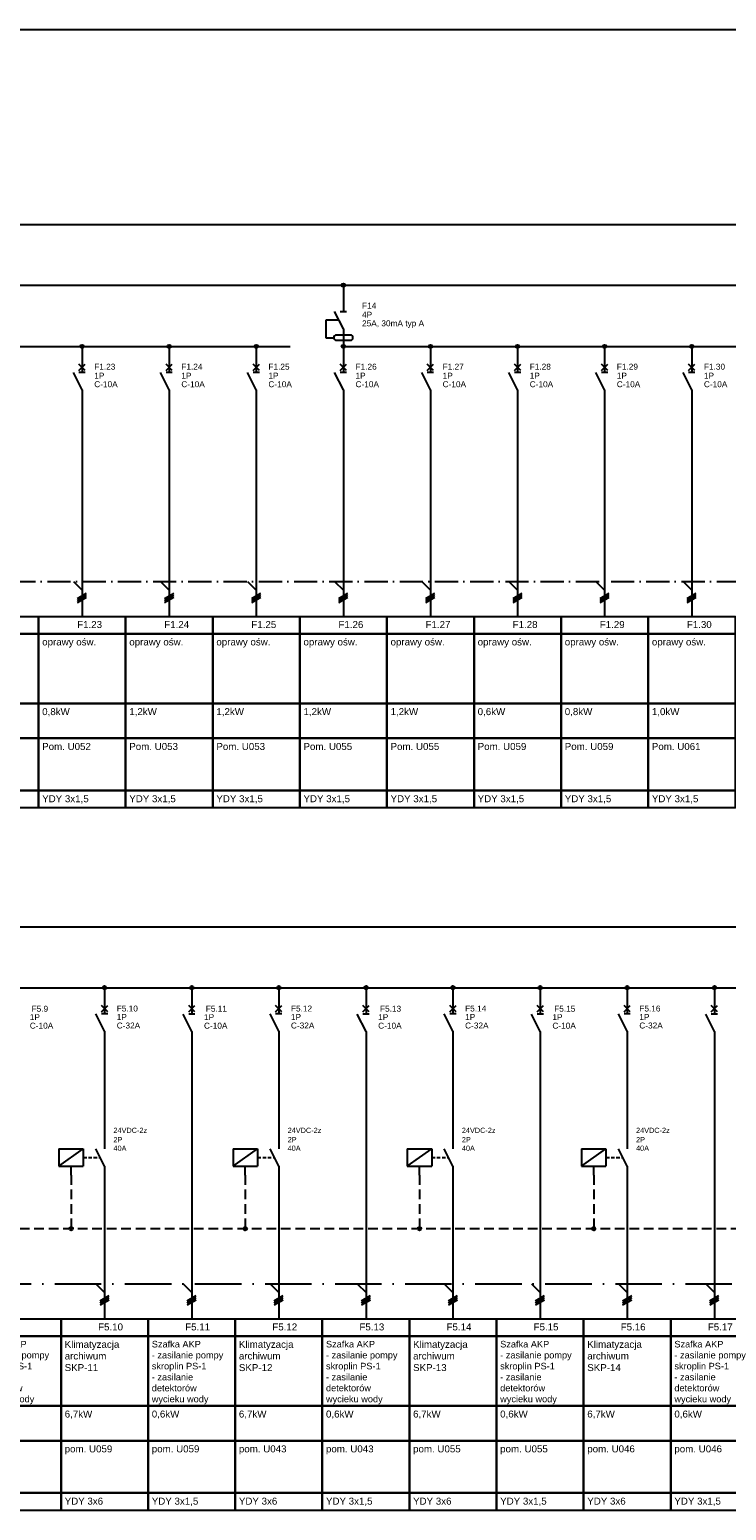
# Model space of a CAD drawing. Header units: centimetres. Extents: x -4250 to -484, y 169 to 6592.
# Tile 40 of 178: x -2026 to -1846, y 2408 to 2791. Entities that reach past the tile are written whole.
import ezdxf

# ---------------------------------------------------------------- set-up
doc = ezdxf.new("R2010")
doc.units = ezdxf.units.CM
for name, pattern in [('ACAD_ISO10W100', [18, 12, -3, 0, -3]), ('DASHED', [19.05, 12.7, -6.35]), ('DISCONTINU2', [0.375, 0.25, -0.125])]:
    doc.linetypes.add(name, pattern=pattern)
doc.layers.add('1', color=7, linetype='Continuous')
doc.styles.add('ArchiTECHStyle1', font='arial.ttf', dxfattribs={"height": 0.0032})
doc.styles.add('ARIAL', font='arial.ttf')

msp = doc.modelspace()

# ---------------------------------------------------------------- linework, layer by layer
for p, q in [((-2707.9374, 2790.5794), (-1101.951, 2790.5794)), ((-2230.0822, 2543.1065), (-1614.229, 2543.1065))]:
    msp.add_line(p, q)
at = {"color": 1, "linetype": 'DISCONTINU2', "ltscale": 10}
msp.add_line((-2155.8593, 2480.8837), (-1700.0699, 2480.8837), dxfattribs=at)
at = {"linetype": 'ACAD_ISO10W100'}
msp.add_line((-2652.7821, 2466.6065), (-1401.1789, 2466.6065), dxfattribs=at)
at = {"linetype": 'ACAD_ISO10W100', "ltscale": 0.5}
msp.add_lwpolyline([(-2639.9929, 2648.0376), (-1110.951, 2648.0376)], dxfattribs=at)
at = {"color": 1}
for points in [[(-2045.9929, 2639.0286), (-2023.4929, 2639.0286), (-2023.4929, 2634.5286), (-2045.9929, 2634.5286), (-2045.9929, 2639.0286)], [(-2023.4929, 2639.0286), (-2000.9929, 2639.0286), (-2000.9929, 2634.5286), (-2023.4929, 2634.5286), (-2023.4929, 2639.0286)], [(-2000.9929, 2639.0286), (-1978.4929, 2639.0286), (-1978.4929, 2634.5286), (-2000.9929, 2634.5286), (-2000.9929, 2639.0286)], [(-1978.4929, 2639.0286), (-1955.9929, 2639.0286), (-1955.9929, 2634.5286), (-1978.4929, 2634.5286), (-1978.4929, 2639.0286)], [(-1955.9929, 2639.0286), (-1933.4929, 2639.0286), (-1933.4929, 2634.5286), (-1955.9929, 2634.5286), (-1955.9929, 2639.0286)], [(-1933.4929, 2639.0286), (-1910.9929, 2639.0286), (-1910.9929, 2634.5286), (-1933.4929, 2634.5286), (-1933.4929, 2639.0286)], [(-1910.9929, 2639.0286), (-1888.4929, 2639.0286), (-1888.4929, 2634.5286), (-1910.9929, 2634.5286), (-1910.9929, 2639.0286)], [(-1888.4929, 2639.0286), (-1865.9929, 2639.0286), (-1865.9929, 2634.5286), (-1888.4929, 2634.5286), (-1888.4929, 2639.0286)], [(-1865.9929, 2639.0286), (-1843.4929, 2639.0286), (-1843.4929, 2634.5286), (-1865.9929, 2634.5286), (-1865.9929, 2639.0286)], [(-2045.9929, 2634.5286), (-2023.4929, 2634.5286), (-2023.4929, 2616.5286), (-2045.9929, 2616.5286), (-2045.9929, 2634.5286)], [(-2023.4929, 2634.5286), (-2000.9929, 2634.5286), (-2000.9929, 2616.5286), (-2023.4929, 2616.5286), (-2023.4929, 2634.5286)], [(-2000.9929, 2634.5286), (-1978.4929, 2634.5286), (-1978.4929, 2616.5286), (-2000.9929, 2616.5286), (-2000.9929, 2634.5286)], [(-1978.4929, 2634.5286), (-1955.9929, 2634.5286), (-1955.9929, 2616.5286), (-1978.4929, 2616.5286), (-1978.4929, 2634.5286)], [(-1955.9929, 2634.5286), (-1933.4929, 2634.5286), (-1933.4929, 2616.5286), (-1955.9929, 2616.5286), (-1955.9929, 2634.5286)], [(-1933.4929, 2634.5286), (-1910.9929, 2634.5286), (-1910.9929, 2616.5286), (-1933.4929, 2616.5286), (-1933.4929, 2634.5286)], [(-1910.9929, 2634.5286), (-1888.4929, 2634.5286), (-1888.4929, 2616.5286), (-1910.9929, 2616.5286), (-1910.9929, 2634.5286)], [(-1888.4929, 2634.5286), (-1865.9929, 2634.5286), (-1865.9929, 2616.5286), (-1888.4929, 2616.5286), (-1888.4929, 2634.5286)], [(-1865.9929, 2634.5286), (-1843.4929, 2634.5286), (-1843.4929, 2616.5286), (-1865.9929, 2616.5286), (-1865.9929, 2634.5286)], [(-2045.9929, 2616.5286), (-2023.4929, 2616.5286), (-2023.4929, 2607.5286), (-2045.9929, 2607.5286), (-2045.9929, 2616.5286)], [(-2023.4929, 2616.5286), (-2000.9929, 2616.5286), (-2000.9929, 2607.5286), (-2023.4929, 2607.5286), (-2023.4929, 2616.5286)], [(-2000.9929, 2616.5286), (-1978.4929, 2616.5286), (-1978.4929, 2607.5286), (-2000.9929, 2607.5286), (-2000.9929, 2616.5286)], [(-1978.4929, 2616.5286), (-1955.9929, 2616.5286), (-1955.9929, 2607.5286), (-1978.4929, 2607.5286), (-1978.4929, 2616.5286)], [(-1955.9929, 2616.5286), (-1933.4929, 2616.5286), (-1933.4929, 2607.5286), (-1955.9929, 2607.5286), (-1955.9929, 2616.5286)], [(-1933.4929, 2616.5286), (-1910.9929, 2616.5286), (-1910.9929, 2607.5286), (-1933.4929, 2607.5286), (-1933.4929, 2616.5286)], [(-1910.9929, 2616.5286), (-1888.4929, 2616.5286), (-1888.4929, 2607.5286), (-1910.9929, 2607.5286), (-1910.9929, 2616.5286)], [(-1888.4929, 2616.5286), (-1865.9929, 2616.5286), (-1865.9929, 2607.5286), (-1888.4929, 2607.5286), (-1888.4929, 2616.5286)], [(-1865.9929, 2616.5286), (-1843.4929, 2616.5286), (-1843.4929, 2607.5286), (-1865.9929, 2607.5286), (-1865.9929, 2616.5286)], [(-2045.9929, 2607.5286), (-2023.4929, 2607.5286), (-2023.4929, 2594.0286), (-2045.9929, 2594.0286), (-2045.9929, 2607.5286)], [(-2023.4929, 2607.5286), (-2000.9929, 2607.5286), (-2000.9929, 2594.0286), (-2023.4929, 2594.0286), (-2023.4929, 2607.5286)], [(-2000.9929, 2607.5286), (-1978.4929, 2607.5286), (-1978.4929, 2594.0286), (-2000.9929, 2594.0286), (-2000.9929, 2607.5286)], [(-1978.4929, 2607.5286), (-1955.9929, 2607.5286), (-1955.9929, 2594.0286), (-1978.4929, 2594.0286), (-1978.4929, 2607.5286)], [(-1955.9929, 2607.5286), (-1933.4929, 2607.5286), (-1933.4929, 2594.0286), (-1955.9929, 2594.0286), (-1955.9929, 2607.5286)], [(-1933.4929, 2607.5286), (-1910.9929, 2607.5286), (-1910.9929, 2594.0286), (-1933.4929, 2594.0286), (-1933.4929, 2607.5286)], [(-1910.9929, 2607.5286), (-1888.4929, 2607.5286), (-1888.4929, 2594.0286), (-1910.9929, 2594.0286), (-1910.9929, 2607.5286)], [(-1888.4929, 2607.5286), (-1865.9929, 2607.5286), (-1865.9929, 2594.0286), (-1888.4929, 2594.0286), (-1888.4929, 2607.5286)], [(-1865.9929, 2607.5286), (-1843.4929, 2607.5286), (-1843.4929, 2594.0286), (-1865.9929, 2594.0286), (-1865.9929, 2607.5286)], [(-2045.9929, 2594.0286), (-2023.4929, 2594.0286), (-2023.4929, 2589.5286), (-2045.9929, 2589.5286), (-2045.9929, 2594.0286)], [(-2023.4929, 2594.0286), (-2000.9929, 2594.0286), (-2000.9929, 2589.5286), (-2023.4929, 2589.5286), (-2023.4929, 2594.0286)], [(-2000.9929, 2594.0286), (-1978.4929, 2594.0286), (-1978.4929, 2589.5286), (-2000.9929, 2589.5286), (-2000.9929, 2594.0286)], [(-1978.4929, 2594.0286), (-1955.9929, 2594.0286), (-1955.9929, 2589.5286), (-1978.4929, 2589.5286), (-1978.4929, 2594.0286)], [(-1955.9929, 2594.0286), (-1933.4929, 2594.0286), (-1933.4929, 2589.5286), (-1955.9929, 2589.5286), (-1955.9929, 2594.0286)], [(-1933.4929, 2594.0286), (-1910.9929, 2594.0286), (-1910.9929, 2589.5286), (-1933.4929, 2589.5286), (-1933.4929, 2594.0286)], [(-1910.9929, 2594.0286), (-1888.4929, 2594.0286), (-1888.4929, 2589.5286), (-1910.9929, 2589.5286), (-1910.9929, 2594.0286)], [(-1888.4929, 2594.0286), (-1865.9929, 2594.0286), (-1865.9929, 2589.5286), (-1888.4929, 2589.5286), (-1888.4929, 2594.0286)], [(-1865.9929, 2594.0286), (-1843.4929, 2594.0286), (-1843.4929, 2589.5286), (-1865.9929, 2589.5286), (-1865.9929, 2594.0286)], [(-2040.1789, 2457.5975), (-2017.6789, 2457.5975), (-2017.6789, 2453.0975), (-2040.1789, 2453.0975), (-2040.1789, 2457.5975)], [(-2017.6789, 2457.5975), (-1995.1789, 2457.5975), (-1995.1789, 2453.0975), (-2017.6789, 2453.0975), (-2017.6789, 2457.5975)], [(-1995.1789, 2457.5975), (-1972.6789, 2457.5975), (-1972.6789, 2453.0975), (-1995.1789, 2453.0975), (-1995.1789, 2457.5975)], [(-1972.6789, 2457.5975), (-1950.1789, 2457.5975), (-1950.1789, 2453.0975), (-1972.6789, 2453.0975), (-1972.6789, 2457.5975)], [(-1950.1789, 2457.5975), (-1927.6789, 2457.5975), (-1927.6789, 2453.0975), (-1950.1789, 2453.0975), (-1950.1789, 2457.5975)], [(-1927.6789, 2457.5975), (-1905.1789, 2457.5975), (-1905.1789, 2453.0975), (-1927.6789, 2453.0975), (-1927.6789, 2457.5975)], [(-1905.1789, 2457.5975), (-1882.6789, 2457.5975), (-1882.6789, 2453.0975), (-1905.1789, 2453.0975), (-1905.1789, 2457.5975)], [(-1882.6789, 2457.5975), (-1860.1789, 2457.5975), (-1860.1789, 2453.0975), (-1882.6789, 2453.0975), (-1882.6789, 2457.5975)], [(-1860.1789, 2457.5975), (-1837.6789, 2457.5975), (-1837.6789, 2453.0975), (-1860.1789, 2453.0975), (-1860.1789, 2457.5975)], [(-2040.1789, 2453.0975), (-2017.6789, 2453.0975), (-2017.6789, 2435.0975), (-2040.1789, 2435.0975), (-2040.1789, 2453.0975)], [(-2017.6789, 2453.0975), (-1995.1789, 2453.0975), (-1995.1789, 2435.0975), (-2017.6789, 2435.0975), (-2017.6789, 2453.0975)], [(-1995.1789, 2453.0975), (-1972.6789, 2453.0975), (-1972.6789, 2435.0975), (-1995.1789, 2435.0975), (-1995.1789, 2453.0975)], [(-1972.6789, 2453.0975), (-1950.1789, 2453.0975), (-1950.1789, 2435.0975), (-1972.6789, 2435.0975), (-1972.6789, 2453.0975)], [(-1950.1789, 2453.0975), (-1927.6789, 2453.0975), (-1927.6789, 2435.0975), (-1950.1789, 2435.0975), (-1950.1789, 2453.0975)], [(-1927.6789, 2453.0975), (-1905.1789, 2453.0975), (-1905.1789, 2435.0975), (-1927.6789, 2435.0975), (-1927.6789, 2453.0975)], [(-1905.1789, 2453.0975), (-1882.6789, 2453.0975), (-1882.6789, 2435.0975), (-1905.1789, 2435.0975), (-1905.1789, 2453.0975)], [(-1882.6789, 2453.0975), (-1860.1789, 2453.0975), (-1860.1789, 2435.0975), (-1882.6789, 2435.0975), (-1882.6789, 2453.0975)], [(-1860.1789, 2453.0975), (-1837.6789, 2453.0975), (-1837.6789, 2435.0975), (-1860.1789, 2435.0975), (-1860.1789, 2453.0975)], [(-2040.1789, 2435.0975), (-2017.6789, 2435.0975), (-2017.6789, 2426.0975), (-2040.1789, 2426.0975), (-2040.1789, 2435.0975)], [(-2017.6789, 2435.0975), (-1995.1789, 2435.0975), (-1995.1789, 2426.0975), (-2017.6789, 2426.0975), (-2017.6789, 2435.0975)], [(-1995.1789, 2435.0975), (-1972.6789, 2435.0975), (-1972.6789, 2426.0975), (-1995.1789, 2426.0975), (-1995.1789, 2435.0975)], [(-1972.6789, 2435.0975), (-1950.1789, 2435.0975), (-1950.1789, 2426.0975), (-1972.6789, 2426.0975), (-1972.6789, 2435.0975)], [(-1950.1789, 2435.0975), (-1927.6789, 2435.0975), (-1927.6789, 2426.0975), (-1950.1789, 2426.0975), (-1950.1789, 2435.0975)], [(-1927.6789, 2435.0975), (-1905.1789, 2435.0975), (-1905.1789, 2426.0975), (-1927.6789, 2426.0975), (-1927.6789, 2435.0975)], [(-1905.1789, 2435.0975), (-1882.6789, 2435.0975), (-1882.6789, 2426.0975), (-1905.1789, 2426.0975), (-1905.1789, 2435.0975)], [(-1882.6789, 2435.0975), (-1860.1789, 2435.0975), (-1860.1789, 2426.0975), (-1882.6789, 2426.0975), (-1882.6789, 2435.0975)], [(-1860.1789, 2435.0975), (-1837.6789, 2435.0975), (-1837.6789, 2426.0975), (-1860.1789, 2426.0975), (-1860.1789, 2435.0975)], [(-2040.1789, 2426.0975), (-2017.6789, 2426.0975), (-2017.6789, 2412.5975), (-2040.1789, 2412.5975), (-2040.1789, 2426.0975)], [(-2017.6789, 2426.0975), (-1995.1789, 2426.0975), (-1995.1789, 2412.5975), (-2017.6789, 2412.5975), (-2017.6789, 2426.0975)], [(-1995.1789, 2426.0975), (-1972.6789, 2426.0975), (-1972.6789, 2412.5975), (-1995.1789, 2412.5975), (-1995.1789, 2426.0975)], [(-1972.6789, 2426.0975), (-1950.1789, 2426.0975), (-1950.1789, 2412.5975), (-1972.6789, 2412.5975), (-1972.6789, 2426.0975)], [(-1950.1789, 2426.0975), (-1927.6789, 2426.0975), (-1927.6789, 2412.5975), (-1950.1789, 2412.5975), (-1950.1789, 2426.0975)], [(-1927.6789, 2426.0975), (-1905.1789, 2426.0975), (-1905.1789, 2412.5975), (-1927.6789, 2412.5975), (-1927.6789, 2426.0975)], [(-1905.1789, 2426.0975), (-1882.6789, 2426.0975), (-1882.6789, 2412.5975), (-1905.1789, 2412.5975), (-1905.1789, 2426.0975)], [(-1882.6789, 2426.0975), (-1860.1789, 2426.0975), (-1860.1789, 2412.5975), (-1882.6789, 2412.5975), (-1882.6789, 2426.0975)], [(-1860.1789, 2426.0975), (-1837.6789, 2426.0975), (-1837.6789, 2412.5975), (-1860.1789, 2412.5975), (-1860.1789, 2426.0975)], [(-2040.1789, 2412.5975), (-2017.6789, 2412.5975), (-2017.6789, 2408.0975), (-2040.1789, 2408.0975), (-2040.1789, 2412.5975)], [(-2017.6789, 2412.5975), (-1995.1789, 2412.5975), (-1995.1789, 2408.0975), (-2017.6789, 2408.0975), (-2017.6789, 2412.5975)], [(-1995.1789, 2412.5975), (-1972.6789, 2412.5975), (-1972.6789, 2408.0975), (-1995.1789, 2408.0975), (-1995.1789, 2412.5975)], [(-1972.6789, 2412.5975), (-1950.1789, 2412.5975), (-1950.1789, 2408.0975), (-1972.6789, 2408.0975), (-1972.6789, 2412.5975)], [(-1950.1789, 2412.5975), (-1927.6789, 2412.5975), (-1927.6789, 2408.0975), (-1950.1789, 2408.0975), (-1950.1789, 2412.5975)], [(-1927.6789, 2412.5975), (-1905.1789, 2412.5975), (-1905.1789, 2408.0975), (-1927.6789, 2408.0975), (-1927.6789, 2412.5975)], [(-1905.1789, 2412.5975), (-1882.6789, 2412.5975), (-1882.6789, 2408.0975), (-1905.1789, 2408.0975), (-1905.1789, 2412.5975)], [(-1882.6789, 2412.5975), (-1860.1789, 2412.5975), (-1860.1789, 2408.0975), (-1882.6789, 2408.0975), (-1882.6789, 2412.5975)], [(-1860.1789, 2412.5975), (-1837.6789, 2412.5975), (-1837.6789, 2408.0975), (-1860.1789, 2408.0975), (-1860.1789, 2412.5975)]]:
    msp.add_lwpolyline(points, dxfattribs=at)
at = {"color": 1, "linetype": 'DISCONTINU2', "ltscale": 10}
for points in [[(-2015.0699, 2494.727), (-2015.0699, 2480.8837)], [(-1970.0699, 2494.727), (-1970.0699, 2480.8837)], [(-1925.0699, 2494.727), (-1925.0699, 2480.8837)], [(-1880.0699, 2494.727), (-1880.0699, 2480.8837)]]:
    msp.add_lwpolyline(points, dxfattribs=at)
at = {"layer": '1'}
for p, q in [((-2642.2429, 2740.2418), (-1110.951, 2740.2418)), ((-2581.688, 2724.5376), (-1552.218, 2724.5376)), ((-2102.2429, 2708.751), (-1958.5178, 2708.751)), ((-1944.7429, 2708.751), (-1821.2304, 2708.751)), ((-2012.2429, 2693.0003), (-2012.2429, 2639.0286)), ((-1989.7429, 2693.0003), (-1989.7429, 2639.0286)), ((-1967.2429, 2693.0003), (-1967.2429, 2639.0286)), ((-1944.7429, 2693.0003), (-1944.7429, 2639.0286)), ((-1922.2429, 2693.0003), (-1922.2429, 2639.0286)), ((-1899.7429, 2693.0003), (-1899.7429, 2639.0286)), ((-1877.2429, 2693.0003), (-1877.2429, 2639.0286)), ((-1854.7429, 2693.0003), (-1854.7429, 2639.0286)), ((-2014.4929, 2648.0376), (-2012.2429, 2645.7876)), ((-1991.9929, 2648.0376), (-1989.7429, 2645.7876)), ((-1969.4929, 2648.0376), (-1967.2429, 2645.7876)), ((-1946.9929, 2648.0376), (-1944.7429, 2645.7876)), ((-1924.4929, 2648.0376), (-1922.2429, 2645.7876)), ((-1901.9929, 2648.0376), (-1899.7429, 2645.7876)), ((-1879.4929, 2648.0376), (-1877.2429, 2645.7876)), ((-1856.9929, 2648.0376), (-1854.7429, 2645.7876)), ((-2013.4129, 2643.6726), (-2011.0729, 2645.0226)), ((-2013.4129, 2643.1326), (-2011.0729, 2644.4826)), ((-2013.4129, 2642.5926), (-2011.0729, 2643.9426)), ((-1990.9129, 2643.6726), (-1988.5729, 2645.0226)), ((-1990.9129, 2643.1326), (-1988.5729, 2644.4826)), ((-1990.9129, 2642.5926), (-1988.5729, 2643.9426)), ((-1968.4129, 2643.6726), (-1966.0729, 2645.0226)), ((-1968.4129, 2643.1326), (-1966.0729, 2644.4826)), ((-1968.4129, 2642.5926), (-1966.0729, 2643.9426)), ((-1945.9129, 2643.6726), (-1943.5729, 2645.0226)), ((-1945.9129, 2643.1326), (-1943.5729, 2644.4826)), ((-1945.9129, 2642.5926), (-1943.5729, 2643.9426)), ((-1923.4129, 2643.6726), (-1921.0729, 2645.0226)), ((-1923.4129, 2643.1326), (-1921.0729, 2644.4826)), ((-1923.4129, 2642.5926), (-1921.0729, 2643.9426)), ((-1900.9129, 2643.6726), (-1898.5729, 2645.0226)), ((-1900.9129, 2643.1326), (-1898.5729, 2644.4826)), ((-1900.9129, 2642.5926), (-1898.5729, 2643.9426)), ((-1878.4129, 2643.6726), (-1876.0729, 2645.0226)), ((-1878.4129, 2643.1326), (-1876.0729, 2644.4826)), ((-1878.4129, 2642.5926), (-1876.0729, 2643.9426)), ((-1855.9129, 2643.6726), (-1853.5729, 2645.0226)), ((-1855.9129, 2643.1326), (-1853.5729, 2644.4826)), ((-1855.9129, 2642.5926), (-1853.5729, 2643.9426)), ((-2652.7799, 2558.8557), (-1391.828, 2558.8557)), ((-2006.4289, 2527.3565), (-2006.4289, 2501.477)), ((-1983.887, 2527.3565), (-1983.887, 2457.5975)), ((-1961.4289, 2527.3565), (-1961.4289, 2501.477)), ((-1938.887, 2527.3565), (-1938.887, 2457.5975)), ((-1916.4289, 2527.3565), (-1916.4289, 2501.477)), ((-1893.887, 2527.3565), (-1893.887, 2457.5975)), ((-1871.4289, 2527.3565), (-1871.4289, 2501.477)), ((-1848.887, 2527.3565), (-1848.887, 2457.5975)), ((-2006.4289, 2496.977), (-2006.4289, 2457.5975)), ((-1961.4289, 2496.977), (-1961.4289, 2457.5975)), ((-1916.4289, 2496.977), (-1916.4289, 2457.5975)), ((-1871.4289, 2496.977), (-1871.4289, 2457.5975)), ((-2008.6789, 2466.6065), (-2006.4289, 2464.3565)), ((-2007.5989, 2462.2415), (-2005.2589, 2463.5915)), ((-1986.137, 2466.6065), (-1983.887, 2464.3565)), ((-1985.0989, 2462.2415), (-1982.7589, 2463.5915)), ((-1963.6789, 2466.6065), (-1961.4289, 2464.3565)), ((-1962.5989, 2462.2415), (-1960.2589, 2463.5915)), ((-1941.137, 2466.6065), (-1938.887, 2464.3565)), ((-1940.0989, 2462.2415), (-1937.7589, 2463.5915)), ((-1918.6789, 2466.6065), (-1916.4289, 2464.3565)), ((-1917.5989, 2462.2415), (-1915.2589, 2463.5915)), ((-1896.137, 2466.6065), (-1893.887, 2464.3565)), ((-1895.0989, 2462.2415), (-1892.7589, 2463.5915)), ((-1873.6789, 2466.6065), (-1871.4289, 2464.3565)), ((-1872.5989, 2462.2415), (-1870.2589, 2463.5915)), ((-1851.137, 2466.6065), (-1848.887, 2464.3565)), ((-1850.0989, 2462.2415), (-1847.7589, 2463.5915)), ((-2007.5989, 2461.7015), (-2005.2589, 2463.0515)), ((-2007.5989, 2461.1615), (-2005.2589, 2462.5115)), ((-1985.0989, 2461.7015), (-1982.7589, 2463.0515)), ((-1985.0989, 2461.1615), (-1982.7589, 2462.5115)), ((-1962.5989, 2461.7015), (-1960.2589, 2463.0515)), ((-1962.5989, 2461.1615), (-1960.2589, 2462.5115)), ((-1940.0989, 2461.7015), (-1937.7589, 2463.0515)), ((-1940.0989, 2461.1615), (-1937.7589, 2462.5115)), ((-1917.5989, 2461.7015), (-1915.2589, 2463.0515)), ((-1917.5989, 2461.1615), (-1915.2589, 2462.5115)), ((-1895.0989, 2461.7015), (-1892.7589, 2463.0515)), ((-1895.0989, 2461.1615), (-1892.7589, 2462.5115)), ((-1872.5989, 2461.7015), (-1870.2589, 2463.0515)), ((-1872.5989, 2461.1615), (-1870.2589, 2462.5115)), ((-1850.0989, 2461.7015), (-1847.7589, 2463.0515)), ((-1850.0989, 2461.1615), (-1847.7589, 2462.5115))]:
    msp.add_line(p, q, dxfattribs=at)
at = {"layer": '1', "color": 1}
for p, q in [((-1944.7429, 2724.5763), (-1944.7429, 2722.206)), ((-1944.7429, 2724.501), (-1944.7429, 2722.206)), ((-1944.7429, 2722.251), (-1944.7429, 2717.751)), ((-1944.7429, 2713.251), (-1946.9929, 2717.751)), ((-1945.5529, 2717.751), (-1943.9329, 2717.751)), ((-1945.8679, 2715.501), (-1949.2429, 2715.501)), ((-1949.2429, 2715.501), (-1949.2429, 2711.001)), ((-1944.7429, 2713.251), (-1944.7429, 2708.751)), ((-1949.2429, 2711.001), (-1947.2179, 2711.001)), ((-1942.9429, 2711.676), (-1946.5429, 2711.676)), ((-1946.5429, 2710.326), (-1942.9429, 2710.326)), ((-2018.2199, 2501.477), (-2011.9199, 2501.477)), ((-2018.2199, 2501.477), (-2018.2199, 2496.977)), ((-2011.9199, 2501.477), (-2011.9199, 2496.977)), ((-2006.4289, 2496.977), (-2008.6789, 2501.477)), ((-1973.2199, 2501.477), (-1966.9199, 2501.477)), ((-1973.2199, 2501.477), (-1973.2199, 2496.977)), ((-1966.9199, 2501.477), (-1966.9199, 2496.977)), ((-1961.4289, 2496.977), (-1963.6789, 2501.477)), ((-1928.2199, 2501.477), (-1921.9199, 2501.477)), ((-1928.2199, 2501.477), (-1928.2199, 2496.977)), ((-1921.9199, 2501.477), (-1921.9199, 2496.977)), ((-1916.4289, 2496.977), (-1918.6789, 2501.477)), ((-1883.2199, 2501.477), (-1876.9199, 2501.477)), ((-1883.2199, 2501.477), (-1883.2199, 2496.977)), ((-1876.9199, 2501.477), (-1876.9199, 2496.977)), ((-1871.4289, 2496.977), (-1873.6789, 2501.477)), ((-2018.2199, 2496.977), (-2011.9199, 2496.977)), ((-2015.0699, 2494.727), (-2015.0699, 2496.977)), ((-2006.4289, 2496.977), (-2006.4289, 2492.477)), ((-1973.2199, 2496.977), (-1966.9199, 2496.977)), ((-1970.0699, 2494.727), (-1970.0699, 2496.977)), ((-1961.4289, 2496.977), (-1961.4289, 2492.477)), ((-1928.2199, 2496.977), (-1921.9199, 2496.977)), ((-1925.0699, 2494.727), (-1925.0699, 2496.977)), ((-1916.4289, 2496.977), (-1916.4289, 2492.477)), ((-1883.2199, 2496.977), (-1876.9199, 2496.977)), ((-1880.0699, 2494.727), (-1880.0699, 2496.977)), ((-1871.4289, 2496.977), (-1871.4289, 2492.477))]:
    msp.add_line(p, q, dxfattribs=at)
at = {"layer": '1', "color": 3}
for p, q in [((-2012.2429, 2708.7503), (-2012.2429, 2706.4553)), ((-1989.7429, 2708.7503), (-1989.7429, 2706.4553)), ((-1967.2429, 2708.7503), (-1967.2429, 2706.4553)), ((-1944.7429, 2708.7503), (-1944.7429, 2706.4553)), ((-1922.2429, 2708.7503), (-1922.2429, 2706.4553)), ((-1899.7429, 2708.7503), (-1899.7429, 2706.4553)), ((-1877.2429, 2708.7503), (-1877.2429, 2706.4553)), ((-1854.7429, 2708.7503), (-1854.7429, 2706.4553)), ((-2013.0529, 2702.5403), (-2011.4329, 2704.1603)), ((-2011.4329, 2702.5403), (-2013.0529, 2704.1603)), ((-2012.2429, 2706.5003), (-2012.2429, 2702.0003)), ((-1988.9329, 2702.5403), (-1990.5529, 2704.1603)), ((-1990.5529, 2702.5403), (-1988.9329, 2704.1603)), ((-1989.7429, 2706.5003), (-1989.7429, 2702.0003)), ((-1968.0529, 2702.5403), (-1966.4329, 2704.1603)), ((-1966.4329, 2702.5403), (-1968.0529, 2704.1603)), ((-1967.2429, 2706.5003), (-1967.2429, 2702.0003)), ((-1945.5529, 2702.5403), (-1943.9329, 2704.1603)), ((-1943.9329, 2702.5403), (-1945.5529, 2704.1603)), ((-1944.7429, 2706.5003), (-1944.7429, 2702.0003)), ((-1921.4329, 2702.5403), (-1923.0529, 2704.1603)), ((-1923.0529, 2702.5403), (-1921.4329, 2704.1603)), ((-1922.2429, 2706.5003), (-1922.2429, 2702.0003)), ((-1898.9329, 2702.5403), (-1900.5529, 2704.1603)), ((-1900.5529, 2702.5403), (-1898.9329, 2704.1603)), ((-1899.7429, 2706.5003), (-1899.7429, 2702.0003)), ((-1878.0529, 2702.5403), (-1876.4329, 2704.1603)), ((-1876.4329, 2702.5403), (-1878.0529, 2704.1603)), ((-1877.2429, 2706.5003), (-1877.2429, 2702.0003)), ((-1855.5529, 2702.5403), (-1853.9329, 2704.1603)), ((-1853.9329, 2702.5403), (-1855.5529, 2704.1603)), ((-1854.7429, 2706.5003), (-1854.7429, 2702.0003)), ((-2012.2429, 2697.5003), (-2014.4929, 2702.0003)), ((-2011.4329, 2702.0003), (-2013.0529, 2702.0003)), ((-1989.7429, 2697.5003), (-1991.9929, 2702.0003)), ((-1988.9329, 2702.0003), (-1990.5529, 2702.0003)), ((-1967.2429, 2697.5003), (-1969.4929, 2702.0003)), ((-1966.4329, 2702.0003), (-1968.0529, 2702.0003)), ((-1944.7429, 2697.5003), (-1946.9929, 2702.0003)), ((-1943.9329, 2702.0003), (-1945.5529, 2702.0003)), ((-1922.2429, 2697.5003), (-1924.4929, 2702.0003)), ((-1921.4329, 2702.0003), (-1923.0529, 2702.0003)), ((-1899.7429, 2697.5003), (-1901.9929, 2702.0003)), ((-1898.9329, 2702.0003), (-1900.5529, 2702.0003)), ((-1877.2429, 2697.5003), (-1879.4929, 2702.0003)), ((-1876.4329, 2702.0003), (-1878.0529, 2702.0003)), ((-1854.7429, 2697.5003), (-1856.9929, 2702.0003)), ((-1853.9329, 2702.0003), (-1855.5529, 2702.0003)), ((-2012.2429, 2697.5003), (-2012.2429, 2693.0003)), ((-1989.7429, 2697.5003), (-1989.7429, 2693.0003)), ((-1967.2429, 2697.5003), (-1967.2429, 2693.0003)), ((-1944.7429, 2697.5003), (-1944.7429, 2693.0003)), ((-1922.2429, 2697.5003), (-1922.2429, 2693.0003)), ((-1899.7429, 2697.5003), (-1899.7429, 2693.0003)), ((-1877.2429, 2697.5003), (-1877.2429, 2693.0003)), ((-1854.7429, 2697.5003), (-1854.7429, 2693.0003)), ((-2006.4289, 2543.1065), (-2006.4289, 2540.8115)), ((-2006.4289, 2540.8565), (-2006.4289, 2536.3565)), ((-1983.887, 2543.1065), (-1983.887, 2540.8115)), ((-1983.887, 2540.8115), (-1983.887, 2536.3115)), ((-1983.887, 2540.8115), (-1983.887, 2536.3115)), ((-1961.4289, 2543.1065), (-1961.4289, 2540.8115)), ((-1961.4289, 2540.8565), (-1961.4289, 2536.3565)), ((-1938.887, 2543.1065), (-1938.887, 2540.8115)), ((-1938.887, 2540.8115), (-1938.887, 2536.3115)), ((-1938.887, 2540.8115), (-1938.887, 2536.3115)), ((-1916.4289, 2543.1065), (-1916.4289, 2540.8115)), ((-1916.4289, 2540.8565), (-1916.4289, 2536.3565)), ((-1893.887, 2543.1065), (-1893.887, 2540.8115)), ((-1893.887, 2540.8115), (-1893.887, 2536.3115)), ((-1893.887, 2540.8115), (-1893.887, 2536.3115)), ((-1871.4289, 2543.1065), (-1871.4289, 2540.8115)), ((-1871.4289, 2540.8565), (-1871.4289, 2536.3565)), ((-1848.887, 2543.1065), (-1848.887, 2540.8115)), ((-1848.887, 2540.8115), (-1848.887, 2536.3115)), ((-1848.887, 2540.8115), (-1848.887, 2536.3115)), ((-2006.4289, 2531.8565), (-2008.6789, 2536.3565)), ((-2005.6189, 2536.8965), (-2007.2389, 2538.5165)), ((-2007.2389, 2536.8965), (-2005.6189, 2538.5165)), ((-2005.6189, 2536.3565), (-2007.2389, 2536.3565)), ((-1983.887, 2531.8115), (-1986.137, 2536.3115)), ((-1984.697, 2536.8515), (-1983.077, 2538.4715)), ((-1983.077, 2536.8515), (-1984.697, 2538.4715)), ((-1983.077, 2536.3115), (-1984.697, 2536.3115)), ((-1961.4289, 2531.8565), (-1963.6789, 2536.3565)), ((-1960.6189, 2536.8965), (-1962.2389, 2538.5165)), ((-1962.2389, 2536.8965), (-1960.6189, 2538.5165)), ((-1960.6189, 2536.3565), (-1962.2389, 2536.3565)), ((-1938.887, 2531.8115), (-1941.137, 2536.3115)), ((-1939.697, 2536.8515), (-1938.077, 2538.4715)), ((-1938.077, 2536.8515), (-1939.697, 2538.4715)), ((-1938.077, 2536.3115), (-1939.697, 2536.3115)), ((-1916.4289, 2531.8565), (-1918.6789, 2536.3565)), ((-1915.6189, 2536.8965), (-1917.2389, 2538.5165)), ((-1917.2389, 2536.8965), (-1915.6189, 2538.5165)), ((-1915.6189, 2536.3565), (-1917.2389, 2536.3565)), ((-1893.887, 2531.8115), (-1896.137, 2536.3115)), ((-1894.697, 2536.8515), (-1893.077, 2538.4715)), ((-1893.077, 2536.8515), (-1894.697, 2538.4715)), ((-1893.077, 2536.3115), (-1894.697, 2536.3115)), ((-1871.4289, 2531.8565), (-1873.6789, 2536.3565)), ((-1870.6189, 2536.8965), (-1872.2389, 2538.5165)), ((-1872.2389, 2536.8965), (-1870.6189, 2538.5165)), ((-1870.6189, 2536.3565), (-1872.2389, 2536.3565)), ((-1848.887, 2531.8115), (-1851.137, 2536.3115)), ((-1849.697, 2536.8515), (-1848.077, 2538.4715)), ((-1848.077, 2536.8515), (-1849.697, 2538.4715)), ((-1848.077, 2536.3115), (-1849.697, 2536.3115)), ((-2006.4289, 2531.8565), (-2006.4289, 2527.3565)), ((-1983.887, 2531.8115), (-1983.887, 2527.3115)), ((-1961.4289, 2531.8565), (-1961.4289, 2527.3565)), ((-1938.887, 2531.8115), (-1938.887, 2527.3115)), ((-1916.4289, 2531.8565), (-1916.4289, 2527.3565)), ((-1893.887, 2531.8115), (-1893.887, 2527.3115)), ((-1871.4289, 2531.8565), (-1871.4289, 2527.3565)), ((-1848.887, 2531.8115), (-1848.887, 2527.3115))]:
    msp.add_line(p, q, dxfattribs=at)
at = {"layer": '1', "color": 1}
for points in [[(-2018.2199, 2496.977), (-2011.9199, 2501.477)], [(-1973.2199, 2496.977), (-1966.9199, 2501.477)], [(-1928.2199, 2496.977), (-1921.9199, 2501.477)], [(-1883.2199, 2496.977), (-1876.9199, 2501.477)]]:
    msp.add_lwpolyline(points, dxfattribs=at)
at = {"layer": '1', "color": 1, "linetype": 'DASHED', "ltscale": 0.07}
for points in [[(-2011.9199, 2499.227), (-2007.5539, 2499.227)], [(-1966.9199, 2499.227), (-1962.5539, 2499.227)], [(-1921.9199, 2499.227), (-1917.5539, 2499.227)], [(-1876.9199, 2499.227), (-1872.5539, 2499.227)]]:
    msp.add_lwpolyline(points, dxfattribs=at)
at = {"layer": '1', "color": 3}
for centre in [(-1983.887, 2543.1065), (-1938.887, 2543.1065), (-1893.887, 2543.1065), (-1848.887, 2543.1065)]:
    msp.add_circle(centre, 0.45, dxfattribs=at)
at = {"layer": '1', "color": 1}
for centre, start, end in [((-1946.5429, 2711.001), 90, 270), ((-1942.9429, 2711.001), 270, 90)]:
    msp.add_arc(centre, 0.675, start, end, dxfattribs=at)
at = {"layer": 'Defpoints', "color": 1, "linetype": 'Continuous'}
for centre in [(-1944.7429, 2724.5763), (-2015.0699, 2480.8837), (-1970.0699, 2480.8837), (-1925.0699, 2480.8837), (-1880.0699, 2480.8837)]:
    msp.add_circle(centre, 0.45, dxfattribs=at)
at = {"layer": 'Defpoints', "color": 3, "linetype": 'Continuous'}
for centre in [(-2012.2429, 2708.7503), (-1989.7429, 2708.7503), (-1967.2429, 2708.7503), (-1944.7429, 2708.7503), (-1944.7429, 2708.7503), (-1922.2429, 2708.7503), (-1899.7429, 2708.7503), (-1899.7429, 2708.7503), (-1877.2429, 2708.7503), (-1854.7429, 2708.7503), (-1854.7429, 2708.7503), (-2006.4289, 2543.1065), (-1961.4289, 2543.1065), (-1916.4289, 2543.1065), (-1871.4289, 2543.1065)]:
    msp.add_circle(centre, 0.45, dxfattribs=at)

# ---------------------------------------------------------------- texts
at = {"color": 1, "style": 'ARIAL'}
for s, p in [('F1.23', (-2013.5119, 2636.0136)), ('F1.24', (-1991.0119, 2636.0136)), ('F1.25', (-1968.5119, 2636.0136)), ('F1.26', (-1946.0119, 2636.0136)), ('F1.27', (-1923.5119, 2636.0136)), ('F1.28', (-1901.0119, 2636.0136)), ('F1.29', (-1878.5119, 2636.0136)), ('F1.30', (-1856.0119, 2636.0136)), ('F5.10', (-2008.0972, 2454.5825)), ('F5.11', (-1985.5972, 2454.5825)), ('F5.12', (-1963.0972, 2454.5825)), ('F5.13', (-1940.5972, 2454.5825)), ('F5.14', (-1918.0972, 2454.5825)), ('F5.15', (-1895.5972, 2454.5825)), ('F5.16', (-1873.0972, 2454.5825)), ('F5.17', (-1850.5972, 2454.5825))]:
    msp.add_text(s, height=1.8, dxfattribs=at).set_placement(p)
at = {"color": 1, "linetype": 'Continuous', "style": 'ARIAL'}
for s, p in [('24VDC-2z', (-2004.1339, 2505.585)), ('24VDC-2z', (-1959.1339, 2505.585)), ('24VDC-2z', (-1914.1339, 2505.585)), ('24VDC-2z', (-1869.1339, 2505.585)), ('40A', (-2004.1339, 2500.9695)), ('2P', (-2004.1339, 2503.1745)), ('40A', (-1959.1339, 2500.9695)), ('2P', (-1959.1339, 2503.1745)), ('40A', (-1914.1339, 2500.9695)), ('2P', (-1914.1339, 2503.1745)), ('40A', (-1869.1339, 2500.9695)), ('2P', (-1869.1339, 2503.1745))]:
    msp.add_text(s, height=1.35, dxfattribs=at).set_placement(p)
at = {"color": 1, "linetype": 'Continuous', "char_height": 1.8, "attachment_point": 1}
for s, insert, width, style in [('\\fArial|b0|i0|c238|p34;oprawy ośw.', (-2022.5479, 2633.3136), 27.81648, 'ARIAL'), ('\\fArial|b0|i0|c238|p34;oprawy ośw.', (-2000.0479, 2633.3136), 27.81648, 'ARIAL'), ('\\fArial|b0|i0|c238|p34;oprawy ośw.', (-1977.5479, 2633.3136), 27.81648, 'ARIAL'), ('\\fArial|b0|i0|c238|p34;oprawy ośw.', (-1955.0479, 2633.3136), 27.81648, 'ARIAL'), ('\\fArial|b0|i0|c238|p34;oprawy ośw.', (-1932.5479, 2633.3136), 27.81648, 'ARIAL'), ('\\fArial|b0|i0|c238|p34;oprawy ośw.', (-1910.0479, 2633.3136), 27.81648, 'ARIAL'), ('\\fArial|b0|i0|c238|p34;oprawy ośw.', (-1887.5479, 2633.3136), 27.81648, 'ARIAL'), ('\\fArial|b0|i0|c238|p34;oprawy ośw.', (-1865.0479, 2633.3136), 27.81648, 'ARIAL'), ('\\fArial|b0|i0|c238|p34;0,8kW', (-2022.5479, 2615.3136), 27.81648, 'ARIAL'), ('\\fArial|b0|i0|c238|p34;1,2kW', (-2000.0479, 2615.3136), 27.81648, 'ARIAL'), ('\\fArial|b0|i0|c238|p34;1,2kW', (-1977.5479, 2615.3136), 27.81648, 'ARIAL'), ('\\fArial|b0|i0|c238|p34;1,2kW', (-1955.0479, 2615.3136), 27.81648, 'ARIAL'), ('\\fArial|b0|i0|c238|p34;1,2kW', (-1932.5479, 2615.3136), 27.81648, 'ARIAL'), ('\\fArial|b0|i0|c238|p34;0,6kW', (-1910.0479, 2615.3136), 27.81648, 'ARIAL'), ('\\fArial|b0|i0|c238|p34;0,8kW', (-1887.5479, 2615.3136), 27.81648, 'ARIAL'), ('\\fArial|b0|i0|c238|p34;1,0kW', (-1865.0479, 2615.3136), 27.81648, 'ARIAL'), ('\\fArial|b0|i0|c238|p34;Pom. U052', (-2022.5479, 2606.3136), 27.81648, 'ARIAL'), ('\\fArial|b0|i0|c238|p34;Pom. U053', (-2000.0479, 2606.3136), 27.81648, 'ARIAL'), ('\\fArial|b0|i0|c238|p34;Pom. U053', (-1977.5479, 2606.3136), 27.81648, 'ARIAL'), ('\\fArial|b0|i0|c238|p34;Pom. U055', (-1955.0479, 2606.3136), 27.81648, 'ARIAL'), ('\\fArial|b0|i0|c238|p34;Pom. U055', (-1932.5479, 2606.3136), 27.81648, 'ARIAL'), ('\\fArial|b0|i0|c238|p34;Pom. U059', (-1910.0479, 2606.3136), 27.81648, 'ARIAL'), ('\\fArial|b0|i0|c238|p34;Pom. U059', (-1887.5479, 2606.3136), 27.81648, 'ARIAL'), ('\\fArial|b0|i0|c238|p34;Pom. U061', (-1865.0479, 2606.3136), 27.81648, 'ARIAL'), ('{\\fArial|b0|i0|c238|p34;YDY 3x1,5}', (-2022.5479, 2592.8136), 27.81648, 'ARIAL'), ('{\\fArial|b0|i0|c238|p34;YDY 3x1,5}', (-2000.0479, 2592.8136), 27.81648, 'ARIAL'), ('{\\fArial|b0|i0|c238|p34;YDY 3x1,5}', (-1977.5479, 2592.8136), 27.81648, 'ARIAL'), ('{\\fArial|b0|i0|c238|p34;YDY 3x1,5}', (-1955.0479, 2592.8136), 27.81648, 'ARIAL'), ('{\\fArial|b0|i0|c238|p34;YDY 3x1,5}', (-1932.5479, 2592.8136), 27.81648, 'ARIAL'), ('{\\fArial|b0|i0|c238|p34;YDY 3x1,5}', (-1910.0479, 2592.8136), 27.81648, 'ARIAL'), ('{\\fArial|b0|i0|c238|p34;YDY 3x1,5}', (-1887.5479, 2592.8136), 27.81648, 'ARIAL'), ('{\\fArial|b0|i0|c238|p34;YDY 3x1,5}', (-1865.0479, 2592.8136), 27.81648, 'ARIAL'), ('\\fArial|b0|i0|c238|p34;\\H0.944444x;\\T1;\\W1;Szafka AKP\\P- zasilanie pompy\\Pskroplin PS-1\\P- zasilanie\\Pdetektorów\\Pwycieku wody', (-2039.2339, 2451.8825), 27.81648, 'ARIAL'), ('Klimatyzacja archiwum\\PSKP-11', (-2016.7339, 2451.8825), 21.555, 'ArchiTECHStyle1'), ('\\fArial|b0|i0|c238|p34;\\H0.944444x;\\T1;\\W1;Szafka AKP\\P- zasilanie pompy\\Pskroplin PS-1\\P- zasilanie\\Pdetektorów\\Pwycieku wody', (-1994.2339, 2451.8825), 27.81648, 'ARIAL'), ('Klimatyzacja archiwum\\PSKP-12', (-1971.7339, 2451.8825), 21.555, 'ArchiTECHStyle1'), ('\\fArial|b0|i0|c238|p34;\\H0.944444x;\\T1;\\W1;Szafka AKP\\P- zasilanie pompy\\Pskroplin PS-1\\P- zasilanie\\Pdetektorów\\Pwycieku wody', (-1949.2339, 2451.8825), 27.81648, 'ARIAL'), ('Klimatyzacja archiwum\\PSKP-13', (-1926.7339, 2451.8825), 21.555, 'ArchiTECHStyle1'), ('\\fArial|b0|i0|c238|p34;\\H0.944444x;\\T1;\\W1;Szafka AKP\\P- zasilanie pompy\\Pskroplin PS-1\\P- zasilanie\\Pdetektorów\\Pwycieku wody', (-1904.2339, 2451.8825), 27.81648, 'ARIAL'), ('Klimatyzacja archiwum\\PSKP-14', (-1881.7339, 2451.8825), 21.555, 'ArchiTECHStyle1'), ('\\fArial|b0|i0|c238|p34;\\H0.944444x;\\T1;\\W1;Szafka AKP\\P- zasilanie pompy\\Pskroplin PS-1\\P- zasilanie\\Pdetektorów\\Pwycieku wody', (-1859.2339, 2451.8825), 27.81648, 'ARIAL'), ('\\fArial|b0|i0|c238|p34;6,7kW', (-2016.7339, 2433.8825), 27.81648, 'ARIAL'), ('\\fArial|b0|i0|c238|p34;0,6kW', (-1994.2339, 2433.8825), 27.81648, 'ARIAL'), ('\\fArial|b0|i0|c238|p34;6,7kW', (-1971.7339, 2433.8825), 27.81648, 'ARIAL'), ('\\fArial|b0|i0|c238|p34;0,6kW', (-1949.2339, 2433.8825), 27.81648, 'ARIAL'), ('\\fArial|b0|i0|c238|p34;6,7kW', (-1926.7339, 2433.8825), 27.81648, 'ARIAL'), ('\\fArial|b0|i0|c238|p34;0,6kW', (-1904.2339, 2433.8825), 27.81648, 'ARIAL'), ('\\fArial|b0|i0|c238|p34;6,7kW', (-1881.7339, 2433.8825), 27.81648, 'ARIAL'), ('\\fArial|b0|i0|c238|p34;0,6kW', (-1859.2339, 2433.8825), 27.81648, 'ARIAL'), ('\\fArial|b0|i0|c238|p34;pom. U059', (-2016.7339, 2424.8825), 27.81648, 'ARIAL'), ('\\fArial|b0|i0|c238|p34;pom. U059', (-1994.2339, 2424.8825), 27.81648, 'ARIAL'), ('\\fArial|b0|i0|c238|p34;pom. U043', (-1971.7339, 2424.8825), 27.81648, 'ARIAL'), ('\\fArial|b0|i0|c238|p34;pom. U043', (-1949.2339, 2424.8825), 27.81648, 'ARIAL'), ('\\fArial|b0|i0|c238|p34;pom. U055', (-1926.7339, 2424.8825), 27.81648, 'ARIAL'), ('\\fArial|b0|i0|c238|p34;pom. U055', (-1904.2339, 2424.8825), 27.81648, 'ARIAL'), ('\\fArial|b0|i0|c238|p34;pom. U046', (-1881.7339, 2424.8825), 27.81648, 'ARIAL'), ('\\fArial|b0|i0|c238|p34;pom. U046', (-1859.2339, 2424.8825), 27.81648, 'ARIAL'), ('\\fArial|b0|i0|c238|p34;YDY 3x6', (-2016.7339, 2411.3825), 27.81648, 'ARIAL'), ('{\\fArial|b0|i0|c238|p34;YDY 3x1,5}', (-1994.2339, 2411.3825), 27.81648, 'ARIAL'), ('\\fArial|b0|i0|c238|p34;YDY 3x6', (-1971.7339, 2411.3825), 27.81648, 'ARIAL'), ('{\\fArial|b0|i0|c238|p34;YDY 3x1,5}', (-1949.2339, 2411.3825), 27.81648, 'ARIAL'), ('\\fArial|b0|i0|c238|p34;YDY 3x6', (-1926.7339, 2411.3825), 27.81648, 'ARIAL'), ('{\\fArial|b0|i0|c238|p34;YDY 3x1,5}', (-1904.2339, 2411.3825), 27.81648, 'ARIAL'), ('\\fArial|b0|i0|c238|p34;YDY 3x6', (-1881.7339, 2411.3825), 27.81648, 'ARIAL'), ('{\\fArial|b0|i0|c238|p34;YDY 3x1,5}', (-1859.2339, 2411.3825), 27.81648, 'ARIAL')]:
    msp.add_mtext(s, dxfattribs=dict(at, insert=insert, width=width, style=style))
at = {"layer": '1', "color": 1, "style": 'ARIAL'}
for s, p in [('F14', (-1939.9189, 2718.49)), ('4P', (-1939.9189, 2716.176)), ('25A, 30mA typ A', (-1939.9189, 2713.9594))]:
    msp.add_text(s, height=1.53, dxfattribs=at).set_placement(p)
at = {"layer": '1', "color": 3, "style": 'ARIAL'}
for s, p in [('F1.23', (-2009.1019, 2702.7524)), ('F1.24', (-1986.6019, 2702.7524)), ('F1.25', (-1964.1019, 2702.7524)), ('F1.26', (-1941.6019, 2702.7524)), ('F1.27', (-1919.1019, 2702.7524)), ('F1.28', (-1896.6019, 2702.7524)), ('F1.29', (-1874.1019, 2702.7524)), ('F1.30', (-1851.6019, 2702.7524)), ('1P', (-2009.1019, 2700.4253)), ('1P', (-1986.6019, 2700.4253)), ('1P', (-1964.1019, 2700.4253)), ('1P', (-1941.6019, 2700.4253)), ('1P', (-1919.1019, 2700.4253)), ('1P', (-1896.6019, 2700.4253)), ('1P', (-1874.1019, 2700.4253)), ('1P', (-1851.6019, 2700.4253)), ('C-10A', (-2009.1019, 2698.2203)), ('C-10A', (-1986.6019, 2698.2203)), ('C-10A', (-1964.1019, 2698.2203)), ('C-10A', (-1941.6019, 2698.2203)), ('C-10A', (-1919.1019, 2698.2203)), ('C-10A', (-1896.6019, 2698.2203)), ('C-10A', (-1874.1019, 2698.2203)), ('C-10A', (-1851.6019, 2698.2203)), ('1P', (-2025.746, 2534.7365)), ('F5.9', (-2025.2839, 2536.9042)), ('1P', (-2003.2879, 2534.7815)), ('F5.10', (-2003.2879, 2536.9642)), ('1P', (-1980.746, 2534.7365)), ('F5.11', (-1980.2839, 2536.9042)), ('1P', (-1958.2879, 2534.7815)), ('F5.12', (-1958.2879, 2536.9642)), ('1P', (-1935.746, 2534.7365)), ('F5.13', (-1935.2839, 2536.9042)), ('1P', (-1913.2879, 2534.7815)), ('F5.14', (-1913.2879, 2536.9642)), ('1P', (-1890.746, 2534.7365)), ('F5.15', (-1890.2839, 2536.9042)), ('1P', (-1868.2879, 2534.7815)), ('F5.16', (-1868.2879, 2536.9642)), ('C-10A', (-2025.746, 2532.5315)), ('C-32A', (-2003.2879, 2532.5765)), ('C-10A', (-1980.746, 2532.5315)), ('C-32A', (-1958.2879, 2532.5765)), ('C-10A', (-1935.746, 2532.5315)), ('C-32A', (-1913.2879, 2532.5765)), ('C-10A', (-1890.746, 2532.5315)), ('C-32A', (-1868.2879, 2532.5765))]:
    msp.add_text(s, height=1.53, dxfattribs=at).set_placement(p)

doc.saveas('drawing.dxf')
